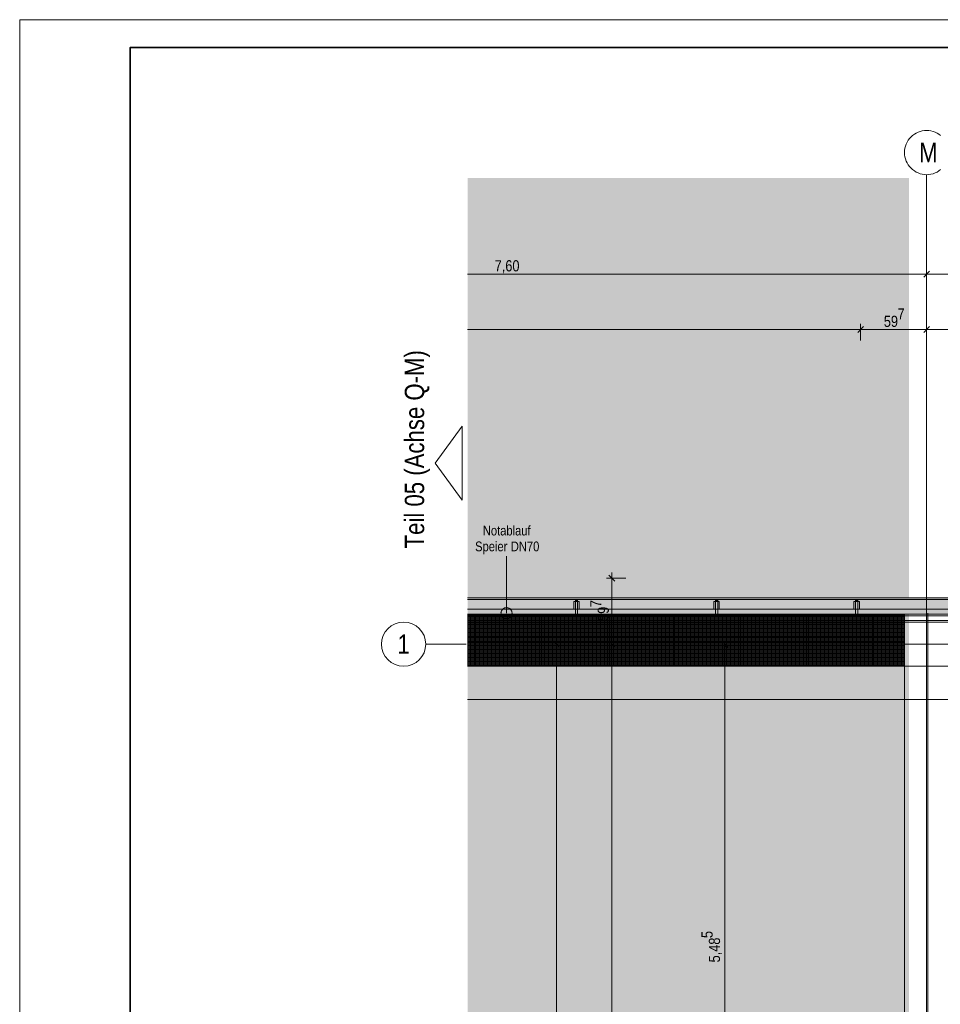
# Model space of a CAD drawing. Extents: x -620 to 300, y 62 to 1112.
# Tile 33 of 45: x -620 to -453, y 934 to 1112. Entities that reach past the tile are written whole.
import ezdxf
from ezdxf.enums import TextEntityAlignment as Align
from ezdxf.lldxf.tags import DXFTag

# ---------------------------------------------------------------- set-up
doc = ezdxf.new("R2010")
doc.units = 0
doc.layers.get('0').update_dxf_attribs({"lineweight": 13})
for name, color, linetype, lineweight, true_color in [('30 -36 Dächer- 3 Dachbeläge', 9, 'Continuous', 15, 0x808080), ('30 -36 Dächer- 4 Dachbekleidungen', 9, 'Continuous', 9, 0x808080), ('60- 61 allgemeine Ausstattung- 4 Terrassen', 9, 'Continuous', 9, 0x808080), ('70 -72 Beschriftung- 1 Beschriftung allgemein', 7, 'Continuous', 9, 0xff6633), ('70 -76 Bemaßung- 2 Allgemein', 9, 'Continuous', 5, 0x808080), ('iwb_Layout Achsbezeichung', 1, 'Continuous', 13, 0xff0000), ('iwb_Layout BA_Markierung', 7, 'Continuous', 9, 0xbadcdc), ('iwb_Layout Text', 3, 'Continuous', 18, 0x00ff00)]:
    doc.layers.add(name, color=color, linetype=linetype, lineweight=lineweight, true_color=true_color)
for name, color, linetype, lineweight in [('40 -41 Abwasser_Wasser_Gas- 2 Wasser-1', 7, 'Continuous', 15), ('70 -71 Achsen- 1 Gebäudeachsen', 7, 'STRICHPUNKT2-A06DNCB4MF', 18), ('iwb_Plankopf Rahmen', 7, 'Continuous', 35), ('Keine', 7, 'Continuous', 9)]:
    doc.layers.add(name, color=color, linetype=linetype, lineweight=lineweight)
doc.styles.get("Standard").update_dxf_attribs({"font": 'ARIALN.TTF'})
tags = doc.linetypes.add('STRICHPUNKT2', pattern=[12.7, 6.35, -3.175, 0, -3.175]).pattern_tags.tags
tags[10:11] = [DXFTag(74, 4), DXFTag(75, 0), DXFTag(340, '0'), DXFTag(46, 0.0), DXFTag(50, 0.0), DXFTag(44, 0.0), DXFTag(45, 0.0)]
tags[8:9] = [DXFTag(74, 4), DXFTag(75, 0), DXFTag(340, '0'), DXFTag(46, 0.0), DXFTag(50, 0.0), DXFTag(44, 0.0), DXFTag(45, 0.0)]
tags[6:7] = [DXFTag(74, 4), DXFTag(75, 0), DXFTag(340, '0'), DXFTag(46, 0.0), DXFTag(50, 0.0), DXFTag(44, 0.0), DXFTag(45, 0.0)]
tags[4:5] = [DXFTag(74, 4), DXFTag(75, 0), DXFTag(340, '0'), DXFTag(46, 0.0), DXFTag(50, 0.0), DXFTag(44, 0.0), DXFTag(45, 0.0)]
tags = doc.linetypes.add('STRICHPUNKT2-A06DNCB4MF', pattern=[12.7, 6.35, -3.175, 0, -3.175]).pattern_tags.tags
tags[10:11] = [DXFTag(74, 4), DXFTag(75, 0), DXFTag(340, '0'), DXFTag(46, 0.0), DXFTag(50, 0.0), DXFTag(44, 0.0), DXFTag(45, 0.0)]
tags[8:9] = [DXFTag(74, 4), DXFTag(75, 0), DXFTag(340, '0'), DXFTag(46, 0.0), DXFTag(50, 0.0), DXFTag(44, 0.0), DXFTag(45, 0.0)]
tags[6:7] = [DXFTag(74, 4), DXFTag(75, 0), DXFTag(340, '0'), DXFTag(46, 0.0), DXFTag(50, 0.0), DXFTag(44, 0.0), DXFTag(45, 0.0)]
tags[4:5] = [DXFTag(74, 4), DXFTag(75, 0), DXFTag(340, '0'), DXFTag(46, 0.0), DXFTag(50, 0.0), DXFTag(44, 0.0), DXFTag(45, 0.0)]

# ---------------------------------------------------------------- blocks, each defined once
blk = doc.blocks.new('Polygon-A06DNCAVMF')
at = {"color": 0, "linetype": 'ByBlock', "lineweight": -2, "ltscale": 0.13}
blk.add_solid([(-458.9, 86.61), (-538.63, 86.4), (-458.74, 1083.81), (-538.63, 1083.81)], dxfattribs=at)
blk = doc.blocks.new('Referenz-A06DNCB5MF')
at = {"layer": '30 -36 Dächer- 3 Dachbeläge', "color": 0, "linetype": 'Continuous', "ltscale": 0.15}
for p, q in [((-133.98, 1007.85), (-538.63, 1007.85)), ((-538.63, 1004.85), (-133.98, 1004.85))]:
    blk.add_line(p, q, dxfattribs=at)
at = {"layer": '30 -36 Dächer- 3 Dachbeläge', "color": 0, "lineweight": 9}
for p, q in [((-519.11, 1007.15), (-519.11, 1007.55)), ((-518.71, 1007.15), (-519.11, 1007.15)), ((-518.71, 1007.55), (-518.71, 1007.15)), ((-493.78, 1007.15), (-493.78, 1007.55)), ((-493.38, 1007.15), (-493.78, 1007.15)), ((-493.38, 1007.55), (-493.38, 1007.15)), ((-468.44, 1007.15), (-468.44, 1007.55)), ((-468.04, 1007.15), (-468.44, 1007.15)), ((-468.04, 1007.55), (-468.04, 1007.15))]:
    blk.add_line(p, q, dxfattribs=at)
at = {"layer": '30 -36 Dächer- 3 Dachbeläge', "color": 0, "lineweight": 0}
for points in [[(-133.98, 1004.85), (-538.63, 1005.65), (-538.63, 1007.85)], [(-133.98, 1004.85), (-538.63, 1007.85), (-133.98, 1007.85)], [(-519.11, 1007.15), (-518.71, 1007.15), (-519.11, 1007.55)], [(-519.11, 1007.55), (-518.71, 1007.15), (-518.71, 1007.55)], [(-493.78, 1007.15), (-493.38, 1007.15), (-493.78, 1007.55)], [(-493.78, 1007.55), (-493.38, 1007.15), (-493.38, 1007.55)], [(-468.44, 1007.15), (-468.04, 1007.15), (-468.44, 1007.55)], [(-468.44, 1007.55), (-468.04, 1007.15), (-468.04, 1007.55)], [(-538.63, 1005.65), (-133.98, 1004.85), (-538.63, 1004.85)]]:
    blk.add_solid(points, dxfattribs=at)
at = {"layer": '30 -36 Dächer- 4 Dachbekleidungen', "color": 0, "linetype": 'Continuous', "ltscale": 0.13}
for p, q in [((-133.98, 1007.55), (-538.63, 1007.55)), ((-519.41, 1005.75), (-519.41, 1007.15)), ((-519.41, 1007.15), (-519.11, 1007.15)), ((-518.71, 1007.15), (-519.11, 1007.15)), ((-519.11, 1007.15), (-519.11, 1005.75)), ((-518.71, 1005.75), (-518.71, 1007.15)), ((-518.41, 1007.15), (-518.71, 1007.15)), ((-518.41, 1005.75), (-518.41, 1007.15)), ((-494.08, 1005.75), (-494.08, 1007.15)), ((-494.08, 1007.15), (-493.78, 1007.15)), ((-493.38, 1007.15), (-493.78, 1007.15)), ((-493.78, 1007.15), (-493.78, 1005.75)), ((-493.38, 1005.75), (-493.38, 1007.15)), ((-493.08, 1007.15), (-493.38, 1007.15)), ((-493.08, 1005.75), (-493.08, 1007.15)), ((-468.74, 1005.75), (-468.74, 1007.15)), ((-468.74, 1007.15), (-468.44, 1007.15)), ((-468.04, 1007.15), (-468.44, 1007.15)), ((-468.44, 1007.15), (-468.44, 1005.75)), ((-468.04, 1005.75), (-468.04, 1007.15)), ((-467.74, 1007.15), (-468.04, 1007.15)), ((-467.74, 1005.75), (-467.74, 1007.15)), ((-538.63, 1005.75), (-133.98, 1005.75)), ((-519.11, 1004.55), (-519.11, 1005.75)), ((-518.71, 1005.75), (-518.71, 1004.55)), ((-493.78, 1004.55), (-493.78, 1005.75)), ((-493.38, 1005.75), (-493.38, 1004.55)), ((-468.44, 1004.55), (-468.44, 1005.75)), ((-468.04, 1005.75), (-468.04, 1004.55)), ((-133.98, 1004.55), (-538.63, 1004.55)), ((-538.63, 1003.75), (-133.98, 1003.75)), ((-518.71, 1004.55), (-519.11, 1004.55)), ((-493.38, 1004.55), (-493.78, 1004.55)), ((-468.04, 1004.55), (-468.44, 1004.55))]:
    blk.add_line(p, q, dxfattribs=at)
at = {"layer": '40 -41 Abwasser_Wasser_Gas- 2 Wasser-1', "color": 0, "linetype": 'Continuous', "ltscale": 0.15}
for p, q in [((-532.58, 1005.09), (-532.57, 1005.18)), ((-532.57, 1004.99), (-532.58, 1005.09)), ((-532.57, 1005.18), (-532.55, 1005.28)), ((-532.56, 1004.89), (-532.57, 1004.99)), ((-532.54, 1004.79), (-532.56, 1004.89)), ((-532.55, 1005.28), (-532.52, 1005.37)), ((-532.51, 1004.7), (-532.54, 1004.79)), ((-532.52, 1005.37), (-532.49, 1005.47)), ((-532.49, 1005.47), (-532.44, 1005.55)), ((-532.44, 1005.55), (-532.39, 1005.64)), ((-532.39, 1005.64), (-532.33, 1005.71)), ((-532.33, 1005.71), (-532.26, 1005.78)), ((-532.26, 1005.78), (-532.19, 1005.85)), ((-532.19, 1005.85), (-532.1, 1005.9)), ((-532.1, 1005.9), (-532.02, 1005.95)), ((-532.02, 1005.95), (-531.93, 1005.99)), ((-531.93, 1005.99), (-531.84, 1006.02)), ((-531.84, 1006.02), (-531.74, 1006.04)), ((-531.74, 1006.04), (-531.64, 1006.05)), ((-531.64, 1006.05), (-531.54, 1006.05)), ((-531.54, 1006.05), (-531.45, 1006.04)), ((-531.45, 1006.04), (-531.35, 1006.03)), ((-531.35, 1006.03), (-531.26, 1006)), ((-531.26, 1006), (-531.16, 1005.96)), ((-531.16, 1005.96), (-531.08, 1005.92)), ((-531.08, 1005.92), (-530.99, 1005.87)), ((-530.99, 1005.87), (-530.92, 1005.81)), ((-530.92, 1005.81), (-530.85, 1005.74)), ((-530.85, 1005.74), (-530.78, 1005.66)), ((-530.78, 1005.66), (-530.73, 1005.58)), ((-530.73, 1005.58), (-530.68, 1005.5)), ((-530.68, 1005.5), (-530.64, 1005.41)), ((-530.64, 1005.41), (-530.61, 1005.31)), ((-530.6, 1004.83), (-530.63, 1004.73)), ((-530.61, 1005.31), (-530.59, 1005.22)), ((-530.59, 1004.92), (-530.6, 1004.83)), ((-530.59, 1005.22), (-530.58, 1005.12)), ((-530.58, 1005.02), (-530.59, 1004.92)), ((-530.58, 1005.12), (-530.58, 1005.02)), ((-532.47, 1004.61), (-532.51, 1004.7)), ((-532.43, 1004.53), (-532.47, 1004.61)), ((-532.37, 1004.44), (-532.43, 1004.53)), ((-532.31, 1004.37), (-532.37, 1004.44)), ((-532.24, 1004.3), (-532.31, 1004.37)), ((-532.16, 1004.24), (-532.24, 1004.3)), ((-532.08, 1004.19), (-532.16, 1004.24)), ((-531.99, 1004.14), (-532.08, 1004.19)), ((-531.9, 1004.11), (-531.99, 1004.14)), ((-531.8, 1004.08), (-531.9, 1004.11)), ((-531.71, 1004.06), (-531.8, 1004.08)), ((-531.61, 1004.05), (-531.71, 1004.06)), ((-531.51, 1004.06), (-531.61, 1004.05)), ((-531.41, 1004.07), (-531.51, 1004.06)), ((-531.32, 1004.09), (-531.41, 1004.07)), ((-531.22, 1004.12), (-531.32, 1004.09)), ((-531.13, 1004.16), (-531.22, 1004.12)), ((-531.05, 1004.2), (-531.13, 1004.16)), ((-530.97, 1004.26), (-531.05, 1004.2)), ((-530.89, 1004.32), (-530.97, 1004.26)), ((-530.82, 1004.39), (-530.89, 1004.32)), ((-530.76, 1004.47), (-530.82, 1004.39)), ((-530.71, 1004.55), (-530.76, 1004.47)), ((-530.67, 1004.64), (-530.71, 1004.55)), ((-530.63, 1004.73), (-530.67, 1004.64))]:
    blk.add_line(p, q, dxfattribs=at)
at = {"layer": '40 -41 Abwasser_Wasser_Gas- 2 Wasser-1', "color": 0, "linetype": 'Continuous', "lineweight": 9, "ltscale": 0.13}
for p, q in [((-538.63, 995.45), (-137.52, 995.45)), ((-137.52, 989.45), (-538.63, 989.45))]:
    blk.add_line(p, q, dxfattribs=at)
at = {"layer": '60- 61 allgemeine Ausstattung- 4 Terrassen', "color": 0}
for p, q in [((-538.63, 1004.85), (-459.58, 1004.85)), ((-538.6, 995.45), (-538.6, 1004.85)), ((-538.36, 995.45), (-538.36, 1004.85)), ((-538.12, 995.45), (-538.12, 1004.85)), ((-537.88, 995.45), (-537.88, 1004.85)), ((-537.64, 995.45), (-537.64, 1004.85)), ((-537.4, 995.45), (-537.4, 1004.85)), ((-537.16, 995.45), (-537.16, 1004.85)), ((-536.92, 995.45), (-536.92, 1004.85)), ((-536.68, 995.45), (-536.68, 1004.85)), ((-536.44, 995.45), (-536.44, 1004.85)), ((-536.2, 995.45), (-536.2, 1004.85)), ((-535.96, 995.45), (-535.96, 1004.85)), ((-535.72, 995.45), (-535.72, 1004.85)), ((-535.48, 995.45), (-535.48, 1004.85)), ((-535.24, 995.45), (-535.24, 1004.85)), ((-535, 995.45), (-535, 1004.85)), ((-534.76, 995.45), (-534.76, 1004.85)), ((-534.52, 995.45), (-534.52, 1004.85)), ((-534.28, 995.45), (-534.28, 1004.85)), ((-534.04, 995.45), (-534.04, 1004.85)), ((-533.8, 995.45), (-533.8, 1004.85)), ((-533.56, 995.45), (-533.56, 1004.85)), ((-533.32, 995.45), (-533.32, 1004.85)), ((-533.08, 995.45), (-533.08, 1004.85)), ((-532.84, 995.45), (-532.84, 1004.85)), ((-532.6, 995.45), (-532.6, 1004.85)), ((-532.36, 995.45), (-532.36, 1004.85)), ((-532.12, 995.45), (-532.12, 1004.85)), ((-531.88, 995.45), (-531.88, 1004.85)), ((-531.64, 995.45), (-531.64, 1004.85)), ((-531.4, 995.45), (-531.4, 1004.85)), ((-531.16, 995.45), (-531.16, 1004.85)), ((-530.92, 995.45), (-530.92, 1004.85)), ((-530.68, 995.45), (-530.68, 1004.85)), ((-530.44, 995.45), (-530.44, 1004.85)), ((-530.2, 995.45), (-530.2, 1004.85)), ((-529.96, 995.45), (-529.96, 1004.85)), ((-529.72, 995.45), (-529.72, 1004.85)), ((-529.48, 995.45), (-529.48, 1004.85)), ((-529.24, 995.45), (-529.24, 1004.85)), ((-529, 995.45), (-529, 1004.85)), ((-528.76, 995.45), (-528.76, 1004.85)), ((-528.52, 995.45), (-528.52, 1004.85)), ((-528.28, 995.45), (-528.28, 1004.85)), ((-528.04, 995.45), (-528.04, 1004.85)), ((-527.8, 995.45), (-527.8, 1004.85)), ((-527.56, 995.45), (-527.56, 1004.85)), ((-527.32, 995.45), (-527.32, 1004.85)), ((-527.08, 995.45), (-527.08, 1004.85)), ((-526.84, 995.45), (-526.84, 1004.85)), ((-526.6, 995.45), (-526.6, 1004.85)), ((-526.36, 995.45), (-526.36, 1004.85)), ((-526.12, 995.45), (-526.12, 1004.85)), ((-525.88, 995.45), (-525.88, 1004.85)), ((-525.64, 995.45), (-525.64, 1004.85)), ((-525.4, 995.45), (-525.4, 1004.85)), ((-525.16, 995.45), (-525.16, 1004.85)), ((-524.92, 995.45), (-524.92, 1004.85)), ((-524.68, 995.45), (-524.68, 1004.85)), ((-524.44, 995.45), (-524.44, 1004.85)), ((-524.2, 995.45), (-524.2, 1004.85)), ((-523.96, 995.45), (-523.96, 1004.85)), ((-523.72, 995.45), (-523.72, 1004.85)), ((-523.48, 995.45), (-523.48, 1004.85)), ((-523.24, 995.45), (-523.24, 1004.85)), ((-523, 995.45), (-523, 1004.85)), ((-522.76, 995.45), (-522.76, 1004.85)), ((-522.52, 995.45), (-522.52, 1004.85)), ((-522.28, 995.45), (-522.28, 1004.85)), ((-522.04, 995.45), (-522.04, 1004.85)), ((-521.8, 995.45), (-521.8, 1004.85)), ((-521.56, 995.45), (-521.56, 1004.85)), ((-521.32, 995.45), (-521.32, 1004.85)), ((-521.08, 995.45), (-521.08, 1004.85)), ((-520.84, 995.45), (-520.84, 1004.85)), ((-520.6, 995.45), (-520.6, 1004.85)), ((-520.36, 995.45), (-520.36, 1004.85)), ((-520.12, 995.45), (-520.12, 1004.85)), ((-519.88, 995.45), (-519.88, 1004.85)), ((-519.64, 995.45), (-519.64, 1004.85)), ((-519.4, 995.45), (-519.4, 1004.85)), ((-519.16, 995.45), (-519.16, 1004.85)), ((-518.92, 995.45), (-518.92, 1004.85)), ((-518.68, 995.45), (-518.68, 1004.85)), ((-518.44, 995.45), (-518.44, 1004.85)), ((-518.2, 995.45), (-518.2, 1004.85)), ((-517.96, 995.45), (-517.96, 1004.85)), ((-517.72, 995.45), (-517.72, 1004.85)), ((-517.48, 995.45), (-517.48, 1004.85)), ((-517.24, 995.45), (-517.24, 1004.85)), ((-517, 995.45), (-517, 1004.85)), ((-516.76, 995.45), (-516.76, 1004.85)), ((-516.52, 995.45), (-516.52, 1004.85)), ((-516.28, 995.45), (-516.28, 1004.85)), ((-516.04, 995.45), (-516.04, 1004.85)), ((-515.8, 995.45), (-515.8, 1004.85)), ((-515.56, 995.45), (-515.56, 1004.85)), ((-515.32, 995.45), (-515.32, 1004.85)), ((-515.08, 995.45), (-515.08, 1004.85)), ((-514.84, 995.45), (-514.84, 1004.85)), ((-514.6, 995.45), (-514.6, 1004.85)), ((-514.36, 995.45), (-514.36, 1004.85)), ((-514.12, 995.45), (-514.12, 1004.85)), ((-513.88, 995.45), (-513.88, 1004.85)), ((-513.64, 995.45), (-513.64, 1004.85)), ((-513.4, 995.45), (-513.4, 1004.85)), ((-513.16, 995.45), (-513.16, 1004.85)), ((-512.92, 995.45), (-512.92, 1004.85)), ((-512.68, 995.45), (-512.68, 1004.85)), ((-512.44, 995.45), (-512.44, 1004.85)), ((-512.2, 995.45), (-512.2, 1004.85)), ((-511.96, 995.45), (-511.96, 1004.85)), ((-511.72, 995.45), (-511.72, 1004.85)), ((-511.48, 995.45), (-511.48, 1004.85)), ((-511.24, 995.45), (-511.24, 1004.85)), ((-511, 995.45), (-511, 1004.85)), ((-510.76, 995.45), (-510.76, 1004.85)), ((-510.52, 995.45), (-510.52, 1004.85)), ((-510.28, 995.45), (-510.28, 1004.85)), ((-510.04, 995.45), (-510.04, 1004.85)), ((-509.8, 995.45), (-509.8, 1004.85)), ((-509.56, 995.45), (-509.56, 1004.85)), ((-509.32, 995.45), (-509.32, 1004.85)), ((-509.08, 995.45), (-509.08, 1004.85)), ((-508.84, 995.45), (-508.84, 1004.85)), ((-508.6, 995.45), (-508.6, 1004.85)), ((-508.36, 995.45), (-508.36, 1004.85)), ((-508.12, 995.45), (-508.12, 1004.85)), ((-507.88, 995.45), (-507.88, 1004.85)), ((-507.64, 995.45), (-507.64, 1004.85)), ((-507.4, 995.45), (-507.4, 1004.85)), ((-507.16, 995.45), (-507.16, 1004.85)), ((-506.92, 995.45), (-506.92, 1004.85)), ((-506.68, 995.45), (-506.68, 1004.85)), ((-506.44, 995.45), (-506.44, 1004.85)), ((-506.2, 995.45), (-506.2, 1004.85)), ((-505.96, 995.45), (-505.96, 1004.85)), ((-505.72, 995.45), (-505.72, 1004.85)), ((-505.48, 995.45), (-505.48, 1004.85)), ((-505.24, 995.45), (-505.24, 1004.85)), ((-505, 995.45), (-505, 1004.85)), ((-504.76, 995.45), (-504.76, 1004.85)), ((-504.52, 995.45), (-504.52, 1004.85)), ((-504.28, 995.45), (-504.28, 1004.85)), ((-504.04, 995.45), (-504.04, 1004.85)), ((-503.8, 995.45), (-503.8, 1004.85)), ((-503.56, 995.45), (-503.56, 1004.85)), ((-503.32, 995.45), (-503.32, 1004.85)), ((-503.08, 995.45), (-503.08, 1004.85)), ((-502.84, 995.45), (-502.84, 1004.85)), ((-502.6, 995.45), (-502.6, 1004.85)), ((-502.36, 995.45), (-502.36, 1004.85)), ((-502.12, 995.45), (-502.12, 1004.85)), ((-501.88, 995.45), (-501.88, 1004.85)), ((-501.64, 995.45), (-501.64, 1004.85)), ((-501.4, 995.45), (-501.4, 1004.85)), ((-501.16, 995.45), (-501.16, 1004.85)), ((-500.92, 995.45), (-500.92, 1004.85)), ((-500.68, 995.45), (-500.68, 1004.85)), ((-500.44, 995.45), (-500.44, 1004.85)), ((-500.2, 995.45), (-500.2, 1004.85)), ((-499.96, 995.45), (-499.96, 1004.85)), ((-499.72, 995.45), (-499.72, 1004.85)), ((-499.48, 995.45), (-499.48, 1004.85)), ((-499.24, 995.45), (-499.24, 1004.85)), ((-499, 995.45), (-499, 1004.85)), ((-498.76, 995.45), (-498.76, 1004.85)), ((-498.52, 995.45), (-498.52, 1004.85)), ((-498.28, 995.45), (-498.28, 1004.85)), ((-498.04, 995.45), (-498.04, 1004.85)), ((-497.8, 995.45), (-497.8, 1004.85)), ((-497.56, 995.45), (-497.56, 1004.85)), ((-497.32, 995.45), (-497.32, 1004.85)), ((-497.08, 995.45), (-497.08, 1004.85)), ((-496.84, 995.45), (-496.84, 1004.85)), ((-496.6, 995.45), (-496.6, 1004.85)), ((-496.36, 995.45), (-496.36, 1004.85)), ((-496.12, 995.45), (-496.12, 1004.85)), ((-495.88, 995.45), (-495.88, 1004.85)), ((-495.64, 995.45), (-495.64, 1004.85)), ((-495.4, 995.45), (-495.4, 1004.85)), ((-495.16, 995.45), (-495.16, 1004.85)), ((-494.92, 995.45), (-494.92, 1004.85)), ((-494.68, 995.45), (-494.68, 1004.85)), ((-494.44, 995.45), (-494.44, 1004.85)), ((-494.2, 995.45), (-494.2, 1004.85)), ((-493.96, 995.45), (-493.96, 1004.85)), ((-493.72, 995.45), (-493.72, 1004.85)), ((-493.48, 995.45), (-493.48, 1004.85)), ((-493.24, 995.45), (-493.24, 1004.85)), ((-493, 995.45), (-493, 1004.85)), ((-492.76, 995.45), (-492.76, 1004.85)), ((-492.52, 995.45), (-492.52, 1004.85)), ((-492.28, 995.45), (-492.28, 1004.85)), ((-492.04, 995.45), (-492.04, 1004.85)), ((-491.8, 995.45), (-491.8, 1004.85)), ((-491.56, 995.45), (-491.56, 1004.85)), ((-491.32, 995.45), (-491.32, 1004.85)), ((-491.08, 995.45), (-491.08, 1004.85)), ((-490.84, 995.45), (-490.84, 1004.85)), ((-490.6, 995.45), (-490.6, 1004.85)), ((-490.36, 995.45), (-490.36, 1004.85)), ((-490.12, 995.45), (-490.12, 1004.85)), ((-489.88, 995.45), (-489.88, 1004.85)), ((-489.64, 995.45), (-489.64, 1004.85)), ((-489.4, 995.45), (-489.4, 1004.85)), ((-489.16, 995.45), (-489.16, 1004.85)), ((-488.92, 995.45), (-488.92, 1004.85)), ((-488.68, 995.45), (-488.68, 1004.85)), ((-488.44, 995.45), (-488.44, 1004.85)), ((-488.2, 995.45), (-488.2, 1004.85)), ((-487.96, 995.45), (-487.96, 1004.85)), ((-487.72, 995.45), (-487.72, 1004.85)), ((-487.48, 995.45), (-487.48, 1004.85)), ((-487.24, 995.45), (-487.24, 1004.85)), ((-487, 995.45), (-487, 1004.85)), ((-486.76, 995.45), (-486.76, 1004.85)), ((-486.52, 995.45), (-486.52, 1004.85)), ((-486.28, 995.45), (-486.28, 1004.85)), ((-486.04, 995.45), (-486.04, 1004.85)), ((-485.8, 995.45), (-485.8, 1004.85)), ((-485.56, 995.45), (-485.56, 1004.85)), ((-485.32, 995.45), (-485.32, 1004.85)), ((-485.08, 995.45), (-485.08, 1004.85)), ((-484.84, 995.45), (-484.84, 1004.85)), ((-484.6, 995.45), (-484.6, 1004.85)), ((-484.36, 995.45), (-484.36, 1004.85)), ((-484.12, 995.45), (-484.12, 1004.85)), ((-483.88, 995.45), (-483.88, 1004.85)), ((-483.64, 995.45), (-483.64, 1004.85)), ((-483.4, 995.45), (-483.4, 1004.85)), ((-483.16, 995.45), (-483.16, 1004.85)), ((-482.92, 995.45), (-482.92, 1004.85)), ((-482.68, 995.45), (-482.68, 1004.85)), ((-482.44, 995.45), (-482.44, 1004.85)), ((-482.2, 995.45), (-482.2, 1004.85)), ((-481.96, 995.45), (-481.96, 1004.85)), ((-481.72, 995.45), (-481.72, 1004.85)), ((-481.48, 995.45), (-481.48, 1004.85)), ((-481.24, 995.45), (-481.24, 1004.85)), ((-481, 995.45), (-481, 1004.85)), ((-480.76, 995.45), (-480.76, 1004.85)), ((-480.52, 995.45), (-480.52, 1004.85)), ((-480.28, 995.45), (-480.28, 1004.85)), ((-480.04, 995.45), (-480.04, 1004.85)), ((-479.8, 995.45), (-479.8, 1004.85)), ((-479.56, 995.45), (-479.56, 1004.85)), ((-479.32, 995.45), (-479.32, 1004.85)), ((-479.08, 995.45), (-479.08, 1004.85)), ((-478.84, 995.45), (-478.84, 1004.85)), ((-478.6, 995.45), (-478.6, 1004.85)), ((-478.36, 995.45), (-478.36, 1004.85)), ((-478.12, 995.45), (-478.12, 1004.85)), ((-477.88, 995.45), (-477.88, 1004.85)), ((-477.64, 995.45), (-477.64, 1004.85)), ((-477.4, 995.45), (-477.4, 1004.85)), ((-477.16, 995.45), (-477.16, 1004.85)), ((-476.92, 995.45), (-476.92, 1004.85)), ((-476.68, 995.45), (-476.68, 1004.85)), ((-476.44, 995.45), (-476.44, 1004.85)), ((-476.2, 995.45), (-476.2, 1004.85)), ((-475.96, 995.45), (-475.96, 1004.85)), ((-475.72, 995.45), (-475.72, 1004.85)), ((-475.48, 995.45), (-475.48, 1004.85)), ((-475.24, 995.45), (-475.24, 1004.85)), ((-475, 995.45), (-475, 1004.85)), ((-474.76, 995.45), (-474.76, 1004.85)), ((-474.52, 995.45), (-474.52, 1004.85)), ((-474.28, 995.45), (-474.28, 1004.85)), ((-474.04, 995.45), (-474.04, 1004.85)), ((-473.8, 995.45), (-473.8, 1004.85)), ((-473.56, 995.45), (-473.56, 1004.85)), ((-473.32, 995.45), (-473.32, 1004.85)), ((-473.08, 995.45), (-473.08, 1004.85)), ((-472.84, 995.45), (-472.84, 1004.85)), ((-472.6, 995.45), (-472.6, 1004.85)), ((-472.36, 995.45), (-472.36, 1004.85)), ((-472.12, 995.45), (-472.12, 1004.85)), ((-471.88, 995.45), (-471.88, 1004.85)), ((-471.64, 995.45), (-471.64, 1004.85)), ((-471.4, 995.45), (-471.4, 1004.85)), ((-471.16, 995.45), (-471.16, 1004.85)), ((-470.92, 995.45), (-470.92, 1004.85)), ((-470.68, 995.45), (-470.68, 1004.85)), ((-470.44, 995.45), (-470.44, 1004.85)), ((-470.2, 995.45), (-470.2, 1004.85)), ((-469.96, 995.45), (-469.96, 1004.85)), ((-469.72, 995.45), (-469.72, 1004.85)), ((-469.48, 995.45), (-469.48, 1004.85)), ((-469.24, 995.45), (-469.24, 1004.85)), ((-469, 995.45), (-469, 1004.85)), ((-468.76, 995.45), (-468.76, 1004.85)), ((-468.52, 995.45), (-468.52, 1004.85)), ((-468.28, 995.45), (-468.28, 1004.85)), ((-468.04, 995.45), (-468.04, 1004.85)), ((-467.8, 995.45), (-467.8, 1004.85)), ((-467.56, 995.45), (-467.56, 1004.85)), ((-467.32, 995.45), (-467.32, 1004.85)), ((-467.08, 995.45), (-467.08, 1004.85)), ((-466.84, 995.45), (-466.84, 1004.85)), ((-466.6, 995.45), (-466.6, 1004.85)), ((-466.36, 995.45), (-466.36, 1004.85)), ((-466.12, 995.45), (-466.12, 1004.85)), ((-465.88, 995.45), (-465.88, 1004.85)), ((-465.64, 995.45), (-465.64, 1004.85)), ((-465.4, 995.45), (-465.4, 1004.85)), ((-465.16, 995.45), (-465.16, 1004.85)), ((-464.92, 995.45), (-464.92, 1004.85)), ((-464.68, 995.45), (-464.68, 1004.85)), ((-464.44, 995.45), (-464.44, 1004.85)), ((-464.2, 995.45), (-464.2, 1004.85)), ((-463.96, 995.45), (-463.96, 1004.85)), ((-463.72, 995.45), (-463.72, 1004.85)), ((-463.48, 995.45), (-463.48, 1004.85)), ((-463.24, 995.45), (-463.24, 1004.85)), ((-463, 995.45), (-463, 1004.85)), ((-462.76, 995.45), (-462.76, 1004.85)), ((-462.52, 995.45), (-462.52, 1004.85)), ((-462.28, 995.45), (-462.28, 1004.85)), ((-462.04, 995.45), (-462.04, 1004.85)), ((-461.8, 995.45), (-461.8, 1004.85)), ((-461.56, 995.45), (-461.56, 1004.85)), ((-461.32, 995.45), (-461.32, 1004.85)), ((-461.08, 995.45), (-461.08, 1004.85)), ((-460.84, 995.45), (-460.84, 1004.85)), ((-460.6, 995.45), (-460.6, 1004.85)), ((-460.36, 995.45), (-460.36, 1004.85)), ((-460.12, 995.45), (-460.12, 1004.85)), ((-459.88, 995.45), (-459.88, 1004.85)), ((-459.64, 995.45), (-459.64, 1004.85)), ((-459.58, 1004.85), (-459.58, 995.45)), ((-538.63, 1004.7), (-459.58, 1004.7)), ((-538.63, 1004.46), (-459.58, 1004.46)), ((-538.63, 1004.22), (-459.58, 1004.22)), ((-538.63, 1003.98), (-459.58, 1003.98)), ((-538.63, 1003.74), (-459.58, 1003.74)), ((-538.63, 1003.5), (-459.58, 1003.5)), ((-538.63, 1003.26), (-459.58, 1003.26)), ((-538.63, 1003.02), (-459.58, 1003.02)), ((-538.63, 1002.78), (-459.58, 1002.78)), ((-538.63, 1002.54), (-459.58, 1002.54)), ((-538.63, 1002.3), (-459.58, 1002.3)), ((-538.63, 1002.06), (-459.58, 1002.06)), ((-538.63, 1001.82), (-459.58, 1001.82)), ((-538.63, 1001.58), (-459.58, 1001.58)), ((-538.63, 1001.34), (-459.58, 1001.34)), ((-538.63, 1001.1), (-459.58, 1001.1)), ((-538.63, 1000.86), (-459.58, 1000.86)), ((-538.63, 1000.62), (-459.58, 1000.62)), ((-538.63, 1000.38), (-459.58, 1000.38)), ((-538.63, 1000.14), (-459.58, 1000.14)), ((-538.63, 999.9), (-459.58, 999.9)), ((-538.63, 999.66), (-459.58, 999.66)), ((-538.63, 999.42), (-459.58, 999.42)), ((-538.63, 999.18), (-459.58, 999.18)), ((-538.63, 998.94), (-459.58, 998.94)), ((-538.63, 998.7), (-459.58, 998.7)), ((-538.63, 998.46), (-459.58, 998.46)), ((-538.63, 998.22), (-459.58, 998.22)), ((-538.63, 997.98), (-459.58, 997.98)), ((-538.63, 997.74), (-459.58, 997.74)), ((-538.63, 997.5), (-459.58, 997.5)), ((-538.63, 997.26), (-459.58, 997.26)), ((-538.63, 997.02), (-459.58, 997.02)), ((-538.63, 996.78), (-459.58, 996.78)), ((-538.63, 996.54), (-459.58, 996.54)), ((-538.63, 996.3), (-459.58, 996.3)), ((-538.63, 996.06), (-459.58, 996.06)), ((-538.63, 995.82), (-459.58, 995.82)), ((-538.63, 995.58), (-459.58, 995.58)), ((-459.58, 995.45), (-538.63, 995.45))]:
    blk.add_line(p, q, dxfattribs=at)
at = {"layer": '60- 61 allgemeine Ausstattung- 4 Terrassen', "color": 0, "linetype": 'Continuous', "ltscale": 0.13}
for p, q in [((-538.63, 1003.45), (-459.58, 1003.45)), ((-459.58, 1003.45), (-451.58, 1003.45)), ((-459.58, 782.85), (-459.58, 1003.45)), ((-459.58, 1003.45), (-459.58, 999.85)), ((-459.58, 999.85), (-538.63, 999.85))]:
    blk.add_line(p, q, dxfattribs=at)
at = {"layer": '70 -71 Achsen- 1 Gebäudeachsen', "color": 0, "linetype": 'STRICHPUNKT2-A06DNCB4MF', "ltscale": 0.18}
for p, q in [((-455.58, 1084.39), (-455.58, 84.95)), ((-538.63, 999.45), (76.59, 999.45))]:
    blk.add_line(p, q, dxfattribs=at)
at = {"layer": '70 -72 Beschriftung- 1 Beschriftung allgemein', "color": 0, "linetype": 'Continuous', "lineweight": 5, "ltscale": 0.13}
for p, q in [((-531.59, 1015.29), (-531.58, 1015.35)), ((-531.56, 1015.29), (-531.59, 1015.29)), ((-531.58, 1015.35), (-531.56, 1015.29))]:
    blk.add_line(p, q, dxfattribs=at)
at = {"layer": '70 -72 Beschriftung- 1 Beschriftung allgemein', "color": 0, "linetype": 'Continuous', "ltscale": 0.13}
for p, q in [((-531.58, 1005.05), (-531.58, 1015.35)), ((-455.38, 1005.05), (-455.38, 786.39))]:
    blk.add_line(p, q, dxfattribs=at)
at = {"layer": '70 -72 Beschriftung- 1 Beschriftung allgemein', "color": 0, "lineweight": 0}
for points in [[(-531.58, 1015.29), (-531.59, 1015.29), (-531.58, 1015.35)], [(-531.58, 1015.29), (-531.58, 1015.35), (-531.56, 1015.29)]]:
    blk.add_solid(points, dxfattribs=at)
at = {"layer": '70 -76 Bemaßung- 2 Allgemein', "color": 0, "linetype": 'Continuous', "ltscale": 0.13}
for p, q in [((-455.58, 1066.45), (-455.58, 1067.39)), ((-455.58, 1066.45), (-455.58, 1067.39)), ((-456.64, 1066.39), (-538.63, 1066.39)), ((-455.08, 1066.39), (-456.64, 1066.39)), ((-455.05, 1066.92), (-456.11, 1065.86)), ((-456.11, 1065.86), (-455.05, 1066.92)), ((-456.08, 1066.39), (-454.52, 1066.39)), ((-291.64, 1066.39), (-454.52, 1066.39)), ((-466.99, 1056.92), (-468.05, 1055.86)), ((-468.05, 1055.86), (-466.99, 1056.92)), ((-467.52, 1054.39), (-467.52, 1057.39)), ((-467.52, 1054.39), (-467.52, 1057.39)), ((-455.05, 1056.92), (-456.11, 1055.86)), ((-456.11, 1055.86), (-455.05, 1056.92)), ((-455.58, 1054.39), (-455.58, 1057.39)), ((-455.58, 1054.39), (-455.58, 1057.39)), ((-468.58, 1056.39), (-538.63, 1056.39)), ((-467.02, 1056.39), (-468.58, 1056.39)), ((-468.02, 1056.39), (-466.46, 1056.39)), ((-456.64, 1056.39), (-466.46, 1056.39)), ((-455.08, 1056.39), (-456.64, 1056.39)), ((-456.08, 1056.39), (-454.52, 1056.39)), ((-138.58, 1056.39), (-454.52, 1056.39)), ((-512.52, 1012.39), (-512.52, 1010.33)), ((-510.02, 1011.39), (-513.52, 1011.39)), ((-512.52, 1000.51), (-512.52, 1010.33)), ((-522.58, 999.45), (-523.52, 999.45)), ((-522.52, 1000.45), (-522.52, 998.39)), ((-510.02, 999.45), (-513.52, 999.45)), ((-510.02, 999.45), (-513.52, 999.45)), ((-512.52, 998.45), (-512.52, 1000.51)), ((-512.52, 1000.45), (-512.52, 998.39)), ((-490.11, 999.45), (-493.11, 999.45)), ((-492.65, 999.98), (-491.58, 998.92)), ((-492.11, 999.95), (-492.11, 998.39)), ((-522.52, 835.51), (-522.52, 998.39)), ((-512.52, 787.45), (-512.52, 998.39)), ((-492.11, 890.81), (-492.11, 998.39))]:
    blk.add_line(p, q, dxfattribs=at)
at = {"layer": '70 -76 Bemaßung- 2 Allgemein', "color": 0, "linetype": 'Continuous', "lineweight": 20, "ltscale": 0.2}
for p, q in [((-513.05, 1011.92), (-511.99, 1010.86)), ((-523.05, 999.98), (-521.99, 998.92)), ((-511.99, 998.92), (-513.05, 999.98)), ((-513.05, 999.98), (-511.99, 998.92))]:
    blk.add_line(p, q, dxfattribs=at)
at = {"layer": 'Keine', "color": 0, "linetype": 'Continuous', "ltscale": 0.13}
for p, q in [((-457.46, 1091.92), (-457.11, 1092.09)), ((-457.11, 1092.09), (-456.74, 1092.22)), ((-456.74, 1092.22), (-456.36, 1092.32)), ((-456.36, 1092.32), (-455.97, 1092.37)), ((-455.97, 1092.37), (-455.58, 1092.39)), ((-455.58, 1092.39), (-455.18, 1092.37)), ((-455.18, 1092.37), (-454.8, 1092.32)), ((-454.8, 1092.32), (-454.42, 1092.22)), ((-454.42, 1092.22), (-454.05, 1092.09)), ((-454.05, 1092.09), (-453.69, 1091.92)), ((-459.1, 1090.28), (-458.9, 1090.62)), ((-458.9, 1090.62), (-458.67, 1090.93)), ((-458.67, 1090.93), (-458.4, 1091.22)), ((-458.4, 1091.22), (-458.11, 1091.49)), ((-458.11, 1091.49), (-457.8, 1091.72)), ((-457.8, 1091.72), (-457.46, 1091.92)), ((-453.69, 1091.92), (-453.35, 1091.72)), ((-453.35, 1091.72), (-453.04, 1091.49)), ((-459.58, 1088.39), (-459.56, 1088.79)), ((-459.56, 1088.79), (-459.5, 1089.17)), ((-459.5, 1089.17), (-459.4, 1089.55)), ((-459.4, 1089.55), (-459.27, 1089.92)), ((-459.27, 1089.92), (-459.1, 1090.28)), ((-459.56, 1088), (-459.58, 1088.39)), ((-459.5, 1087.61), (-459.56, 1088)), ((-459.4, 1087.23), (-459.5, 1087.61)), ((-459.27, 1086.86), (-459.4, 1087.23)), ((-459.1, 1086.51), (-459.27, 1086.86)), ((-458.9, 1086.17), (-459.1, 1086.51)), ((-458.67, 1085.86), (-458.9, 1086.17)), ((-458.4, 1085.56), (-458.67, 1085.86)), ((-458.11, 1085.3), (-458.4, 1085.56)), ((-457.8, 1085.07), (-458.11, 1085.3)), ((-457.46, 1084.87), (-457.8, 1085.07)), ((-453.35, 1085.07), (-453.69, 1084.87)), ((-453.04, 1085.3), (-453.35, 1085.07)), ((-457.11, 1084.7), (-457.46, 1084.87)), ((-456.74, 1084.57), (-457.11, 1084.7)), ((-456.36, 1084.47), (-456.74, 1084.57)), ((-455.97, 1084.41), (-456.36, 1084.47)), ((-455.58, 1084.39), (-455.97, 1084.41)), ((-455.18, 1084.41), (-455.58, 1084.39)), ((-454.8, 1084.47), (-455.18, 1084.41)), ((-454.42, 1084.57), (-454.8, 1084.47)), ((-454.05, 1084.7), (-454.42, 1084.57)), ((-453.69, 1084.87), (-454.05, 1084.7))]:
    blk.add_line(p, q, dxfattribs=at)
at = {"layer": '70 -72 Beschriftung- 1 Beschriftung allgemein', "color": 0, "linetype": 'Continuous', "ltscale": 0.13, "char_height": 1.7621, "attachment_point": 1}
for s, insert in [('{\\fArial Narrow;Notablauf}', (-535.86, 1020.88)), ('{\\fArial Narrow;Speier}', (-537.26, 1018.01)), ('{\\fArial Narrow;DN70}', (-530.8, 1018.01))]:
    blk.add_mtext(s, dxfattribs=dict(at, insert=insert))
at = {"layer": '70 -76 Bemaßung- 2 Allgemein', "color": 0, "linetype": 'Continuous', "ltscale": 0.13, "char_height": 2.0138, "attachment_point": 1}
for s, insert in [('{\\fArial Narrow;7,60}', (-533.72, 1068.91)), ('{\\fArial Narrow;7}', (-460.84, 1060.21)), ('{\\fArial Narrow;59}', (-463.32, 1058.86))]:
    blk.add_mtext(s, dxfattribs=dict(at, insert=insert))
at = {"layer": '70 -76 Bemaßung- 2 Allgemein', "color": 0, "linetype": 'Continuous', "ltscale": 0.13, "char_height": 2.0138, "attachment_point": 1, "rotation": 90}
for s, insert in [('{\\fArial Narrow;7}', (-516.43, 1006.13)), ('{\\fArial Narrow;59}', (-515.09, 1003.65)), ('{\\fArial Narrow;5}', (-496.31, 946.26)), ('{\\fArial Narrow;5,48}', (-494.97, 941.86))]:
    blk.add_mtext(s, dxfattribs=dict(at, insert=insert))
at = {"layer": 'Keine', "color": 0, "linetype": 'Continuous', "ltscale": 0.13, "insert": (-456.95, 1090.16), "char_height": 3.5241, "attachment_point": 1}
blk.add_mtext('{\\fArial Narrow;M}', dxfattribs=at)

msp = doc.modelspace()

# ---------------------------------------------------------------- linework, layer by layer
at = {"layer": 'iwb_Layout Achsbezeichung', "linetype": 'STRICHPUNKT2', "lineweight": 13, "ltscale": 0.39}
msp.add_line((-538.86, 999.45), (-546.19, 999.45), dxfattribs=at)
at = {"layer": 'iwb_Layout Achsbezeichung', "ltscale": 0.39}
msp.add_circle((-550.19, 999.45), 4, dxfattribs=at)
at = {"layer": 'iwb_Layout Text', "linetype": 'Continuous', "ltscale": 0.18}
for p, q in [((-544.48, 1032.19), (-539.59, 1038.88)), ((-539.59, 1025.5), (-539.59, 1038.88)), ((-539.59, 1025.5), (-544.48, 1032.19))]:
    msp.add_line(p, q, dxfattribs=at)
at = {"layer": 'iwb_Plankopf Rahmen', "color": 8, "lineweight": 13, "ltscale": 0.13, "true_color": 0x808080}
msp.add_lwpolyline([(300.35, 62.43), (-619.65, 62.43), (-619.65, 1112.43), (300.35, 1112.43), (300.35, 62.43)], close=True, dxfattribs=at)
at = {"layer": 'iwb_Plankopf Rahmen', "ltscale": 0.35}
msp.add_lwpolyline([(-599.65, 67.43), (-599.65, 1107.43), (295.35, 1107.43), (295.35, 67.43), (-599.65, 67.43)], close=True, dxfattribs=at)

# ---------------------------------------------------------------- block references
at = {"color": 8, "lineweight": 13, "ltscale": 0.13, "true_color": 0x808080}
msp.add_blockref('Referenz-A06DNCB5MF', (0, 0), dxfattribs=at)
at = {"layer": 'iwb_Layout BA_Markierung', "ltscale": 0.13}
msp.add_blockref('Polygon-A06DNCAVMF', (0, 0), dxfattribs=at)

# ---------------------------------------------------------------- texts
at = {"layer": 'iwb_Layout Achsbezeichung', "ltscale": 0.39}
msp.add_text('1', height=3.5, dxfattribs=at).set_placement((-550.19, 999.45), align=Align.MIDDLE_CENTER)
at = {"layer": 'iwb_Layout Text', "ltscale": 0.18}
msp.add_text('Teil 05 (Achse Q-M)', height=3.5, rotation=90, dxfattribs=at).set_placement((-546.48, 1016.77))

doc.saveas('drawing.dxf')
